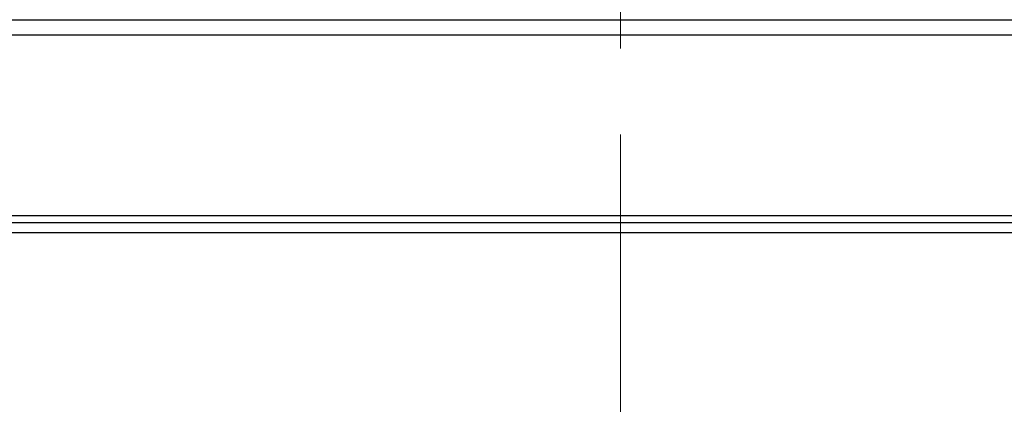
# Model space of a CAD drawing. Header units: millimetres. Extents: x 0 to 420, y -14 to 283.
# Tile 16 of 40: x 69 to 98, y 223 to 235. Entities that reach past the tile are written whole.
import ezdxf

# ---------------------------------------------------------------- set-up
doc = ezdxf.new("R2010")
doc.units = ezdxf.units.MM
doc.linetypes.add('CENTERX2', pattern=[20.32, 12.7, -2.54, 2.54, -2.54])
doc.layers.add('细实线层', color=179, linetype='Continuous')

msp = doc.modelspace()

# ---------------------------------------------------------------- linework, layer by layer
at = {"color": 7, "linetype": 'Continuous'}
for p, q in [((61.819, 234.814), (112.378, 234.814)), ((112.378, 234.357), (61.819, 234.357)), ((116.599, 229.014), (57.599, 229.014)), ((116.599, 228.814), (57.599, 228.814)), ((116.599, 228.519), (57.599, 228.519))]:
    msp.add_line(p, q, dxfattribs=at)
at = {"layer": '细实线层', "color": 7, "linetype": 'CENTERX2', "lineweight": 18}
msp.add_line((87.099, 272.061), (87.099, 201.111), dxfattribs=at)

doc.saveas('drawing.dxf')
